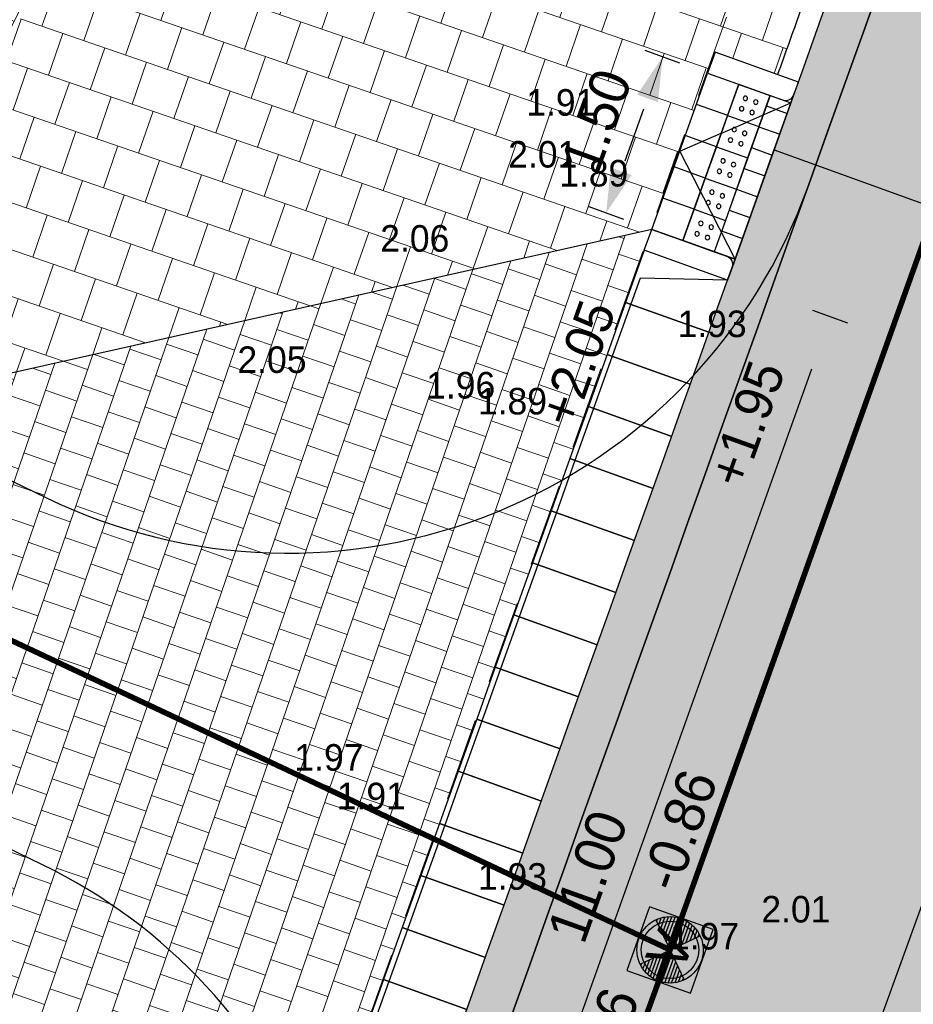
# Model space of a CAD drawing. Header units: metres. Extents: x 134157 to 138734, y 451157 to 455772.
# Tile 139 of 256: x 136402.22 to 136410.3, y 453374.65 to 453383.55. Entities that reach past the tile are written whole.
import ezdxf
from ezdxf import colors
from ezdxf.entities.mleader import LeaderData, LeaderLine
from ezdxf.enums import TextEntityAlignment as Align
from ezdxf.math import Vec2, Vec3

# ---------------------------------------------------------------- set-up
doc = ezdxf.new("R2010")
doc.units = ezdxf.units.M
doc.set_wipeout_variables(frame=1)
for name, pattern in [('DASHDOT__G2', [1.2, 0.6, -0.3, 0, -0.3]), ('HIDDEN__G5', [1.125, 0.75, -0.375]), ('TR18X20__G2', [2.6, 1, -0.4, 0, -0.4, 0, -0.4, 0, -0.4])]:
    doc.linetypes.add(name, pattern=pattern)
for name, color, linetype, plot in [('-DR-alg-hulplijnen', 210, 'Continuous', False), ('-DR-alg-hulplijnen aandachtspunten', 210, 'Continuous', False), ('-DR-alg-hulplijnen bochtstralen uitritconstructies', 210, 'Continuous', False)]:
    doc.layers.add(name, color=color, linetype=linetype, plot=plot)
doc.layers.add('-DR-alg-hulplijnen kantverharding asflast nieuwe fietsstraat', color=7, linetype='Continuous', true_color=0xff9429, plot=False)
for name, color, linetype in [('-DR-bs-rio-DWA Jutfaseweg', 253, 'Continuous'), ('-DR-bs-rio-inspectieput', 253, 'Continuous'), ('-DR-bs-rio-txt @ 0.2', 253, 'Continuous'), ('-DR-bs-txt-hoogtemaat', 253, 'Continuous'), ('-DR-nw-maatvoering', 3, 'Continuous'), ('-DR-nw-rio-putrand VWA', 2, 'Continuous'), ('-DR-nw-txt-hoogtemaat', 2, 'Continuous'), ('-DR-nw-vh-band 10x20 ob', 2, 'HIDDEN__G5'), ('-DR-nw-vh-band 18-20x25', 2, 'TR18X20__G2'), ('-DR-nw-vh-band 18-20x25 Inritperronbanden', 2, 'Continuous'), ('-DR-nw-vh-band 5-20x25', 2, 'DASHDOT__G2'), ('-DR-nw-vh-band inritband 800x180x500mm', 2, 'Continuous'), ('-DR-nw-vh-block invalide oprit dubbelklinkers', 252, 'Continuous'), ('-DR-nw-vh-block invalide oprit tegels 300x300x60', 252, 'Continuous'), ('-DR-nw-vh-block oprit Utrecht 80cm diep', 7, 'Continuous'), ('-DR-nw-vh-geleidelijntegels noppentegels 300x300x60', 250, 'Continuous'), ('-DR-nw-vh-kantverharding', 3, 'Continuous'), ('-DR-nw-vh-scheiding verhardingen trottoir', 1, 'Continuous')]:
    doc.layers.add(name, color=color, linetype=linetype)
doc.layers.add('-DR-nw-gr-arc-gras', color=7, linetype='Continuous', true_color=0xb5d5a4)
for name, color, linetype, lineweight in [('-DR-nw-rio-HWA 125', 170, 'HIDDEN__G5', 13), ('-DR-nw-vh-arc-dubbelklinkers inritten', 253, 'Continuous', 9), ('-DR-nw-vh-arc-tegels 300x300x45', 253, 'Continuous', 9), ('IO_IN_Inritblokken', 7, 'Continuous', 13)]:
    doc.layers.add(name, color=color, linetype=linetype, lineweight=lineweight)
doc.layers.add('-DR-nw-vh-arc-asfalt fietsstraat rood', color=7, linetype='Continuous', lineweight=9, true_color=0xdfbfc7)
doc.layers.add('-DR-nw-vh-arc-sbs kf bruinrood rabat halfsteens', color=7, linetype='Continuous', lineweight=9, true_color=0xb88485)
doc.layers.add('-DR-nw-vh-arc-halfverharding stabilizer', color=7, linetype='Continuous', lineweight=9, true_color=0xe2e1c1, transparency=0.1)
doc.layers.add('-DR-nw-vh-kantverharding halfverharding stabilizer', color=7, linetype='Continuous', true_color=0xe2e1c1, transparency=0.1)
doc.styles.add('CE', font='txt', dxfattribs={"height": 1.8})
doc.styles.add('Drong', font='txt', dxfattribs={"height": 1.8})
doc.dimstyles.new('Drong', dxfattribs={"dimtxt": 1.8, "dimasz": 2.5, "dimexe": 0, "dimexo": 0, "dimgap": 0.9, "dimtad": 1, "dimzin": 0, "dimdsep": 46, "dimtxsty": 'Drong', "dimblk": 'dimblk-wit', "dimcen": 0, "dimse1": 1, "dimse2": 1, "dimclrd": 256, "dimclre": 1, "dimclrt": 7, "dimadec": 0, "dimazin": 0, "dimtfac": 1, "dimtmove": 0, "dimatfit": 3, "dimfxl": 1, "dimtolj": 1, "dimtzin": 0, "dimarcsym": 0})
pattern_1 = [(71, (0, 0), (-0.05887645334, 0.44332106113), [0.4, -0.4]), (161, (0, 0), (-0.13022726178, -0.37820743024), [])]
pattern_2 = [(115.335625, (136419.71802, 453326.2367), (-0.223681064, -0.105903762), [0.06, -0.187485]), (205.335625, (136419.71802, 453326.2367), (0.105903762, -0.223681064), [0.06, -0.187485])]

# ---------------------------------------------------------------- blocks, each defined once
blk = doc.blocks.new('*U16')
for points in [[(3.7029, 10.358), (2.9496, 10.6273), (2.7813, 10.1565), (3.5346, 9.8872)], [(3.7029, 10.358), (2.9125, 10.3751), (2.8284, 10.1397)], [(3.5346, 9.8872), (2.7813, 10.1565), (2.613, 9.6857), (3.3663, 9.4164)], [(2.8284, 10.1397), (2.6601, 9.6688)], [(3.3663, 9.4164), (2.613, 9.6857), (2.4447, 9.2149), (3.198, 8.9456)], [(2.6601, 9.6688), (2.4917, 9.198)], [(3.198, 8.9456), (2.4447, 9.2149), (2.2763, 8.744), (3.0297, 8.4747)], [(2.4917, 9.198), (2.3234, 8.7272)], [(3.0297, 8.4747), (2.2763, 8.744), (2.108, 8.2732), (2.8613, 8.0039)], [(2.3234, 8.7272), (2.1551, 8.2564)], [(2.8613, 8.0039), (2.108, 8.2732), (1.9397, 7.8024), (2.693, 7.5331)], [(2.1551, 8.2564), (1.9868, 7.7856)], [(2.693, 7.5331), (1.9397, 7.8024), (1.7714, 7.3316), (2.5247, 7.0623)], [(1.9868, 7.7856), (1.8185, 7.3148)], [(2.5247, 7.0623), (1.7714, 7.3316), (1.6031, 6.8608), (2.3564, 6.5915)], [(1.8185, 7.3148), (1.6502, 6.8439)], [(2.3564, 6.5915), (1.6031, 6.8608), (1.4348, 6.3899), (2.1881, 6.1206)], [(1.6502, 6.8439), (1.4819, 6.3731)], [(2.1881, 6.1206), (1.4348, 6.3899), (1.2665, 5.9191), (2.0198, 5.6498)], [(1.4819, 6.3731), (1.3135, 5.9023)], [(2.0198, 5.6498), (1.2665, 5.9191), (1.0981, 5.4483), (1.8515, 5.179)], [(1.3135, 5.9023), (1.1452, 5.4315)], [(1.8515, 5.179), (1.0981, 5.4483), (0.9298, 4.9775), (1.6831, 4.7082)], [(1.1452, 5.4315), (0.9769, 4.9607)], [(1.6831, 4.7082), (0.9298, 4.9775), (0.7615, 4.5067), (1.5148, 4.2374)], [(0.9769, 4.9607), (0.8086, 4.4898)], [(1.5148, 4.2374), (0.7615, 4.5067), (0.5932, 4.0359), (1.3465, 3.7665)], [(0.8086, 4.4898), (0.6403, 4.019)], [(1.3465, 3.7665), (0.5932, 4.0359), (0.4249, 3.565), (1.1782, 3.2957)], [(0.6403, 4.019), (0.472, 3.5482)]]:
    blk.add_lwpolyline(points)
blk = doc.blocks.new('*X91')
at = {"color": 0, "ltscale": 0.5}
for p, q in [((126991, 427696), (127068, 427705)), ((125523, 427437), (125770, 427464)), ((125588, 427540), (125664, 427548)), ((126739, 427381), (127278, 427441)), ((126823, 427486), (127222, 427531)), ((126907, 427591), (127153, 427619)), ((125405, 427040), (126190, 427128)), ((125418, 427137), (126085, 427212)), ((125441, 427236), (125980, 427296)), ((125476, 427335), (125875, 427380)), ((126487, 427065), (127380, 427165)), ((126571, 427170), (127356, 427258)), ((126655, 427276), (127322, 427350)), ((125402, 426944), (126296, 427044)), ((125408, 426849), (126401, 426960)), ((125423, 426755), (126319, 426855)), ((126403, 426960), (127396, 427071)), ((126506, 426876), (127402, 426976)), ((126611, 426791), (127399, 426879)), ((125447, 426661), (126234, 426749)), ((125481, 426569), (126150, 426644)), ((125525, 426478), (126066, 426539)), ((126717, 426707), (127386, 426782)), ((126822, 426623), (127363, 426684)), ((126927, 426539), (127329, 426584)), ((125580, 426389), (125982, 426434)), ((125649, 426301), (125898, 426328)), ((125734, 426214), (125814, 426223)), ((127032, 426455), (127281, 426483)), ((127138, 426371), (127217, 426380))]:
    blk.add_line(p, q, dxfattribs=at)
blk = doc.blocks.new('Inspectieput')
at = {"color": 0, "ltscale": 0.5}
for p, q in [((-0.354, 0.353), (0.353, -0.354)), ((0.353, 0.353), (-0.354, -0.354))]:
    blk.add_line(p, q, dxfattribs=at)
blk.add_circle((0, 0), 0.5, dxfattribs=at)
at = {"color": 0, "ltscale": 0.5, "xscale": 0.0005, "yscale": 0.0005, "zscale": 0.0005, "rotation": 353.5734378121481}
blk.add_blockref('*X91', (-86.699, -205.064), dxfattribs=at)
blk = doc.blocks.new('*U119')
at = {"style": 'Drong'}
blk.add_attdef('BOBL', text='', height=1.8, rotation=359.9658, dxfattribs=at).set_placement((-108.455, 0.065), align=Align.BOTTOM_LEFT)
blk.add_attdef('MATERIAAL', text='', height=1.8, rotation=359.9658, dxfattribs=at).set_placement((0, 0), align=Align.BOTTOM_CENTER)
blk.add_attdef('BOBR', text='', height=1.8, rotation=359.9658, dxfattribs=at).set_placement((196.858, -0.118), align=Align.BOTTOM_RIGHT)
blk = doc.blocks.new('*U120')
at = {"style": 'Drong'}
blk.add_attdef('BOBL', text='', height=1.8, rotation=359.6866, dxfattribs=at).set_placement((-157.475, 0.861), align=Align.BOTTOM_LEFT)
blk.add_attdef('MATERIAAL', text='', height=1.8, rotation=359.6866, dxfattribs=at).set_placement((0, 0), align=Align.BOTTOM_CENTER)
blk.add_attdef('BOBR', text='', height=1.8, rotation=359.6866, dxfattribs=at).set_placement((162.167, -0.887), align=Align.BOTTOM_RIGHT)
blk = doc.blocks.new('*U1791')
blk.add_wipeout([(0, 0), (0.1387, -0.266), (-0.1272, -0.4047), (-0.266, -0.1387)])
for points in [[(-0.266, -0.1387), (0, 0)], [(0, 0), (0.1387, -0.266)], [(-0.266, -0.1387), (-0.1272, -0.4047)], [(-0.1272, -0.4047), (0.1387, -0.266)]]:
    blk.add_lwpolyline(points)
at = {"color": 253}
for centre in [(-0.1311, -0.1812), (-0.0424, -0.1349), (-0.0848, -0.2698), (0.0038, -0.2236)]:
    blk.add_circle(centre, 0.02, dxfattribs=at)
blk.add_wipeout([(-0.266, -0.1387), (-0.1272, -0.4047), (-0.3932, -0.5435), (-0.532, -0.2775)])
for points in [[(-0.532, -0.2775), (-0.266, -0.1387)], [(-0.266, -0.1387), (-0.1272, -0.4047)], [(-0.532, -0.2775), (-0.3932, -0.5435)], [(-0.3932, -0.5435), (-0.1272, -0.4047)]]:
    blk.add_lwpolyline(points)
for centre in [(-0.3084, -0.2737), (-0.3971, -0.3199), (-0.2622, -0.3623), (-0.3508, -0.4086)]:
    blk.add_circle(centre, 0.02, dxfattribs=at)
blk.add_wipeout([(-0.532, -0.2775), (-0.3932, -0.5435), (-0.6592, -0.6822), (-0.798, -0.4162)])
for points in [[(-0.798, -0.4162), (-0.532, -0.2775)], [(-0.532, -0.2775), (-0.3932, -0.5435)], [(-0.798, -0.4162), (-0.6592, -0.6822)], [(-0.6592, -0.6822), (-0.3932, -0.5435)]]:
    blk.add_lwpolyline(points)
for centre in [(-0.6631, -0.4586), (-0.5744, -0.4124), (-0.6168, -0.5473), (-0.5281, -0.5011)]:
    blk.add_circle(centre, 0.02, dxfattribs=at)
blk.add_wipeout([(-0.798, -0.4162), (-0.6592, -0.6822), (-0.9252, -0.821), (-1.064, -0.555)])
for points in [[(-1.064, -0.555), (-0.798, -0.4162)], [(-0.798, -0.4162), (-0.6592, -0.6822)], [(-1.064, -0.555), (-0.9252, -0.821)], [(-0.9252, -0.821), (-0.6592, -0.6822)]]:
    blk.add_lwpolyline(points)
for centre in [(-0.8404, -0.5511), (-0.929, -0.5974), (-0.7941, -0.6398), (-0.8828, -0.6861)]:
    blk.add_circle(centre, 0.02, dxfattribs=at)
blk.add_wipeout([(-1.064, -0.555), (-0.9252, -0.821), (-1.1912, -0.9597), (-1.3299, -0.6937)])
for points in [[(-1.3299, -0.6937), (-1.064, -0.555)], [(-1.064, -0.555), (-0.9252, -0.821)], [(-1.3299, -0.6937), (-1.1912, -0.9597)], [(-1.1912, -0.9597), (-0.9252, -0.821)]]:
    blk.add_lwpolyline(points)
for centre in [(-1.1064, -0.6899), (-1.195, -0.7361), (-1.0601, -0.7786), (-1.1488, -0.8248)]:
    blk.add_circle(centre, 0.02, dxfattribs=at)
blk = doc.blocks.new('*U1793')
at = {"layer": '-DR-nw-vh-block invalide oprit dubbelklinkers', "flags": 128}
for points in [[(-0.4033, 0.3568), (0.1023, 1.769)], [(0.3848, 1.6679), (-0.1209, 0.2557)], [(0.0405, 0.113), (0.6, 1.6758)], [(0.3848, 1.6679), (0.5731, 1.6005)], [(0.3511, 1.5738), (0.5394, 1.5064)], [(0.2836, 1.3855), (0.4719, 1.3181)], [(0.2162, 1.1972), (0.4045, 1.1298)], [(0.1488, 1.0089), (0.3371, 0.9415)], [(0.0814, 0.8206), (0.2697, 0.7532)], [(0.014, 0.6323), (0.2023, 0.5649)], [(-0.0535, 0.444), (0.1348, 0.3766)], [(-0.1209, 0.2557), (0.0674, 0.1883)]]:
    blk.add_lwpolyline(points, dxfattribs=at)
at = {"layer": '-DR-nw-vh-block invalide oprit tegels 300x300x60', "flags": 128}
for points in [[(0.0012, 1.4866), (-0.2812, 1.5877)], [(-0.0999, 1.2042), (-0.3824, 1.3053)], [(-0.2011, 0.9217), (-0.4835, 1.0229)], [(-0.3022, 0.6393), (-0.5846, 0.7404)]]:
    blk.add_lwpolyline(points, dxfattribs=at)
at = {"layer": '-DR-nw-vh-geleidelijntegels noppentegels 300x300x60', "xscale": -1, "rotation": 97.92191386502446}
blk.add_blockref('*U1791', (-0.4033, 0.3568), dxfattribs=at)
at = {"layer": '-DR-alg-hulplijnen'}
blk.add_lwpolyline([(-0.6858, 0.458), (-0.1801, 1.8702), (0.5731, 1.6005), (0.0674, 0.1883)], close=True, dxfattribs=at)
for points in [[(0.5731, 1.6005), (0.6405, 1.7888)], [(0.0674, 0.1883), (0, 0)]]:
    blk.add_lwpolyline(points, dxfattribs=at)
at = {"layer": '-DR-nw-vh-band 18-20x25 Inritperronbanden'}
for points in [[(0.6, 1.6758), (0.6405, 1.7888), (-0.1127, 2.0585), (-0.1801, 1.8702), (0.4978, 1.6275, 0.414214)], [(0.0405, 0.113), (0, 0), (-0.7532, 0.2697), (-0.6858, 0.458), (-0.0079, 0.2153, -0.414214)]]:
    blk.add_lwpolyline(points, format="xyb", close=True, dxfattribs=at)
at = {"layer": '-DR-nw-vh-scheiding verhardingen trottoir', "flags": 128}
for points in [[(-0.6858, 0.458), (-0.1801, 1.8702)], [(0.0674, 0.1883), (-0.4329, 1.1641), (0.5731, 1.6005)]]:
    blk.add_lwpolyline(points, dxfattribs=at)
blk = doc.blocks.new('dimblk-wit')
at = {"color": 7}
blk.add_line((0, -0.3333), (0, 0.3333), dxfattribs=at)
blk.add_solid([(0, 0), (-0.8, 0.2), (-0.8, -0.2)], dxfattribs=at)
blk = doc.blocks.new('*D773')
at = {"layer": '-DR-nw-maatvoering', "lineweight": -2, "transparency": 16777216}
blk.add_line((136407.697, 453382.2763), (136407.8672, 453382.7464), dxfattribs=at)
at = {"layer": 'Defpoints', "color": 0, "transparency": 16777216}
for p in [(136408.0374, 453383.2166), (136408.4442, 453383.0693), (136407.9335, 453381.6589)]:
    blk.add_point(p, dxfattribs=at)
at = {"layer": '-DR-nw-maatvoering', "lineweight": -2, "transparency": 16777216, "xscale": 0.5, "yscale": 0.5, "zscale": 0.5}
for p, rotation in [((136408.0374, 453383.2166), 70.09465014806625), ((136407.5267, 453381.8062), 250.0946501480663)]:
    blk.add_blockref('dimblk-wit', p, dxfattribs=dict(at, rotation=rotation))
at = {"layer": '-DR-nw-maatvoering', "color": 7, "transparency": 16777216, "insert": (136407.4401, 453382.6352), "char_height": 0.36, "attachment_point": 5, "rotation": 70.09465, "style": 'Drong'}
blk.add_mtext('\\A1;1.50', dxfattribs=at)
blk = doc.blocks.new('*D789')
at = {"layer": '-DR-nw-maatvoering', "lineweight": -2, "transparency": 16777216}
blk.add_line((136406.019, 453370.9797), (136409.3853, 453380.3961), dxfattribs=at)
at = {"layer": 'Defpoints', "color": 0, "transparency": 16777216}
for p in [(136408.6243, 453381.1991), (136409.5536, 453380.8669), (136404.9213, 453370.8411)]:
    blk.add_point(p, dxfattribs=at)
at = {"layer": '-DR-nw-maatvoering', "lineweight": -2, "transparency": 16777216, "xscale": 0.5, "yscale": 0.5, "zscale": 0.5}
for p, rotation in [((136409.5536, 453380.8669), 70.32838673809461), ((136405.8507, 453370.5089), 250.3283867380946)]:
    blk.add_blockref('dimblk-wit', p, dxfattribs=dict(at, rotation=rotation))
at = {"layer": '-DR-nw-maatvoering', "color": 7, "transparency": 16777216, "insert": (136407.3597, 453375.8103), "char_height": 0.36, "attachment_point": 5, "rotation": 70.32839, "style": 'Drong'}
blk.add_mtext('\\A1;11.00', dxfattribs=at)
blk = doc.blocks.new('*U2049')
at = {"color": 0}
blk.add_lwpolyline([(-0.2762, -0.3315), (0.3313, -0.2762), (0.276, 0.3313), (-0.3315, 0.2759)], close=True, dxfattribs=at)
at = {"color": 0, "ltscale": 0.5}
blk.add_circle((-0.0002, -0.0002), 0.2599, dxfattribs=at)
at = {"style": 'Drong'}
blk.add_text('V', height=0.36, dxfattribs=at).set_placement((0, 0), align=Align.MIDDLE_CENTER)

msp = doc.modelspace()

# ---------------------------------------------------------------- hatches: boundary and pattern name
at = {"layer": '-DR-nw-gr-arc-gras', "transparency": 33554687}
h = msp.add_hatch(dxfattribs=at)
h.set_pattern_fill('AGR-BOLLEN', color=256, scale=0.1, pattern_type=2)
h.set_pattern_definition(pattern_2)
edge = h.paths.add_edge_path()
edge.add_arc((-7000776.8095, 3043164.5676), 7592527.9974, 340.05675056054, 340.05722562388)
edge.add_line((136455.7816, 453494.2543), (136455.1236, 453494.4934))
edge.add_arc((380495.2224, 364992.5484), 259592.3036, 160.066656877, 160.080445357)
edge.add_line((136433.8323, 453435.7615), (136433.8135, 453435.7683))
edge.add_line((136433.8135, 453435.7683), (136432.1795, 453431.2551))
edge.add_line((136432.1795, 453431.2551), (136432.1983, 453431.2483))
edge.add_line((136432.1983, 453431.2483), (136431.6776, 453429.8696))
edge.add_line((136431.6776, 453429.8696), (136432.3364, 453429.6312))
edge.add_line((136432.3364, 453429.6312), (136434.3093, 453435.0766))
h = msp.add_hatch(dxfattribs=at)
h.set_pattern_fill('AGR-BOLLEN', color=256, scale=0.1, pattern_type=2)
h.set_pattern_definition(pattern_2)
edge = h.paths.add_edge_path()
edge.add_line((136383.2134, 453288.902), (136370.3108, 453255.8016))
edge.add_line((136370.3108, 453255.8016), (136371.2565, 453255.4864))
edge.add_line((136371.2565, 453255.4864), (136384.151, 453288.5538))
edge.add_line((136384.151, 453288.5538), (136396.0961, 453322.3793))
edge.add_arc((144469.9212, 450472.563), 8562.0152, 160.31249213, 160.55850732, ccw=False)
edge.add_arc((136275.927, 453000.1713), 380.6468, 69.386564, 69.632579, ccw=False)
edge.add_arc((138171.7298, 452736.5349), 1867.6731, 160.3687913, 160.6148065, ccw=False)
edge.add_arc((136543.2276, 453720.0757), 379.2681, 249.610148, 249.856163, ccw=False)
edge.add_arc((139775.6478, 452174.2359), 3568.9155, 160.2709001, 160.5169153, ccw=False)
edge.add_line((136416.2304, 453379.0067), (136415.2889, 453379.3438))
edge.add_arc((149594.4041, 448661.5345), 13998.1, 160.30384265, 160.54985784)
edge.add_line((136395.1532, 453322.7123), (136383.2134, 453288.902))
h = msp.add_hatch(dxfattribs=at)
h.set_pattern_fill('AGR-BOLLEN', color=256, scale=0.1, pattern_type=2)
h.set_pattern_definition(pattern_2)
edge = h.paths.add_edge_path()
edge.add_line((136414.3136, 453379.5863), (136414.3135, 453379.5863))
edge.add_line((136414.3135, 453379.5863), (136413.6546, 453379.8226))
edge.add_arc((132439.767, 454785.6654), 4215.2315, 340.2995085, 340.5177412, ccw=False)
edge.add_line((136408.2711, 453364.6968), (136408.9108, 453364.4663))
edge.add_line((136408.9108, 453364.4663), (136414.3136, 453379.5863))
at = {"layer": '-DR-nw-vh-arc-asfalt fietsstraat rood', "transparency": 33554687}
h = msp.add_hatch(color=256, dxfattribs=at)
h.dxf.hatch_style = 1
h.paths.add_polyline_path([(136403.7367, 453366.3314), (136407.6878, 453364.907, -0.000637), (136419.7061, 453398.4672), (136415.7538, 453399.8883, 0.000636)])
at = {"layer": '-DR-nw-vh-arc-dubbelklinkers inritten'}
h = msp.add_hatch(dxfattribs=at)
h.set_pattern_fill('AVH-TEGEL_200X200_HALFST', color=256, scale=1.5, angle=161, pattern_type=2)
h.set_pattern_definition([(161, (0, 0), (-0.33249079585, -0.044157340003), [0.3, -0.3]), (251, (0, 0), (0.28365557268, -0.09767044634), [])])
h.paths.add_polyline_path([(136407.9385, 453381.6571), (136400.7719, 453380.0515), (136398.1737, 453381.3099), (136396.866, 453378.6099), (136399.5015, 453377.3335), (136404.168, 453371.1104)])
at = {"layer": '-DR-nw-vh-arc-halfverharding stabilizer'}
h = msp.add_hatch(dxfattribs=at)
h.set_pattern_fill('GRAVEL', color=256, scale=0.03)
h.set_pattern_definition([(228.0127875, (0.54864, 0.762), (-6.096000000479, -6.8579999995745), [0.102516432, -10.1491450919]), (184.969741, (0.48006, 0.6858), (9.1439999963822, 0.7620000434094), [0.175921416, -17.416214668]), (132.5104471, (0.3048, 0.67056), (7.6200000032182, -8.381999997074), [0.124044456, -12.2804168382]), (267.273689, (0.00762, 0.48006), (0.762000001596, 15.23999999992), [0.160201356, -15.8599312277]), (292.83365418, (0, 0.32004), (-3.810000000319, 9.1439999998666), [0.15709011, -15.5519423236]), (357.273689, (0.06096, 0.17526), (-15.23999999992, 0.762000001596), [0.160201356, -15.8599312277]), (37.69424047, (0.22098, 0.16764), (-9.9059999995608, -7.6200000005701), [0.211858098, -20.9739345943]), (72.25532837, (0.38862, 0.29718), (5.3340000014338, 16.7639999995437), [0.200015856, -19.8015769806]), (121.42956562, (0.44958, 0.48768), (-6.096000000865, 9.9059999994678), [0.1607439, -15.9136637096]), (175.2363583, (0.36576, 0.62484), (8.38199999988, -0.762000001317), [0.183513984, -8.992181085]), (222.3974378, (0.18288, 0.64008), (-9.1439999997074, -8.3820000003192), [0.237323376, -23.4950317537]), (138.81407483, (0.762, 0.47244), (-5.33399999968, 4.572000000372), [0.081001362, -8.0191697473]), (171.4692344, (0.70104, 0.52578), (9.906000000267, -1.5239999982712), [0.154104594, -15.2563916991]), (225, (0.54864, 0.54864), (-1e-16, -0.762), [0.107762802, -0.9698679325]), (203.19859051, (0.4953, 0.64008), (3.810000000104, 1.523999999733), [0.058032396, -5.7451867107]), (291.80140949, (0.44196, 0.61722), (-0.76200000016, 2.285999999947), [0.082069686, -4.021425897]), (30.96375653, (0.47244, 0.54102), (2.286000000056, 1.523999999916), [0.133295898, -4.3098894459]), (161.56505118, (0.58674, 0.6096), (1.52400000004, -0.76199999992), [0.096386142, -2.313269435]), (16.389540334, (0, 0.61722), (7.62, 2.286), [0.1350264, -13.3676480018]), (70.34617594, (0.12954, 0.65532), (-3.048000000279, -8.381999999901), [0.113279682, -11.2146647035]), (293.19859051, (0.58674, 0.762), (-1.523999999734, 3.810000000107), [0.11606403, -5.6871550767]), (343.61045967, (0.63246, 0.65532), (-7.6200000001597, 2.285999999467), [0.1350264, -13.3676480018]), (339.44395478, (0, 0.14478), (-3.81, 1.524), [0.13021056, -6.3803202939]), (294.7751406, (0.12192, 0.09906), (-3.810000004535, 8.381999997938), [0.109101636, -10.8010780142]), (66.80140949, (0.59436, 0), (1.52399999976, 3.810000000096), [0.11606403, -5.6871550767]), (17.35402464, (0.64008, 0.10668), (-9.905999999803, -3.0480000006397), [0.127734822, -12.645712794]), (69.44395478, (0.22098, 0), (-1.524000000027, -3.80999999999), [0.06510528, -6.4454255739]), (101.309932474, (0.54864, 0), (-0.762, 3.048), [0.03885438, -3.8465984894]), (165.96375653, (0.54102, 0.0381), (2.286, -0.762), [0.15709011, -2.9847163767]), (186.00900596, (0.38862, 0.0762), (7.6199999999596, 0.7620000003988), [0.1455801, -14.412409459]), (303.69006753, (0.47244, 0.47244), (-0.76200000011, 1.52399999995), [0.109897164, -2.6375329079]), (353.15722659, (0.5334, 0.381), (12.9540000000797, -1.5239999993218), [0.191867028, -18.9948027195]), (60.9453959, (0.7239, 0.35814), (-3.048000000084, -5.333999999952), [0.078452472, -7.7668176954]), (90, (0.762, 0.4267), (-0.762, 0.762), [0.04572, -0.71628]), (120.25643716, (0.37338, 0.09906), (3.047999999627, -5.334000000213), [0.105860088, -10.480182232]), (48.0127875, (0.32004, 0.1905), (6.0960000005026, 6.857999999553), [0.205032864, -10.0466286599]), (0, (0.4572, 0.3429), (0.762, 0.762), [0.19812, -0.56388]), (325.3048465, (0.65532, 0.3429), (7.6200000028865, -5.3339999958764), [0.120482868, -11.9277950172]), (254.0546041, (0.75438, 0.27432), (-0.761999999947, -3.048000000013), [0.110948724, -5.4364950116]), (207.64597536, (0.7239, 0.16764), (-14.478000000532, -7.6199999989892), [0.18064353, -17.8837393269]), (175.42607874, (0.56388, 0.08382), (-9.9059999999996, 0.7619999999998), [0.191108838, -18.9197539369])])
edge = h.paths.add_edge_path()
edge.add_line((136415.7943, 453380.7555), (136414.9477, 453381.0586))
edge.add_line((136414.9477, 453381.0586), (136414.1942, 453381.3289))
edge.add_line((136414.1942, 453381.3289), (136413.6883, 453379.9167))
edge.add_line((136413.6883, 453379.9167), (136414.4414, 453379.6467))
edge.add_arc((149594.4041, 448661.5345), 13999, 160.30384448, 160.36992033)
edge.add_line((136409.009, 453364.4439), (136409.8567, 453364.1415))
edge.add_arc((149594.4041, 448661.5345), 13998.1, 160.30384265, 160.36992033, ccw=False)
edge.add_line((136415.2889, 453379.3438), (136415.7943, 453380.7555))
at = {"layer": '-DR-nw-vh-arc-sbs kf bruinrood rabat halfsteens', "transparency": 33554687}
h = msp.add_hatch(color=256, dxfattribs=at)
h.dxf.hatch_style = 1
h.paths.add_polyline_path([(136403.7367, 453366.3314, -0.000636), (136415.7538, 453399.8883), (136415.3875, 453400.02), (136409.4669, 453383.5524), (136409.3658, 453383.2701), (136408.7253, 453381.4813), (136408.6243, 453381.1991), (136408.4559, 453380.7283), (136408.2876, 453380.2575), (136408.1193, 453379.7867), (136407.951, 453379.3158), (136407.7827, 453378.845), (136407.6144, 453378.3742), (136407.4461, 453377.9034), (136407.2777, 453377.4326), (136407.1094, 453376.9618), (136406.9411, 453376.4909), (136406.7728, 453376.0201), (136406.6045, 453375.5493), (136406.4362, 453375.0785), (136406.2679, 453374.6077), (136406.0995, 453374.1368), (136405.9312, 453373.666), (136405.7629, 453373.1952), (136405.5946, 453372.7244), (136405.4263, 453372.2536), (136405.258, 453371.7827), (136405.0897, 453371.3119), (136404.9213, 453370.8411), (136404.0865, 453368.502), (136403.3621, 453366.4665)])
h = msp.add_hatch(color=256, dxfattribs=at)
h.dxf.hatch_style = 1
h.paths.add_polyline_path([(136414.0731, 453381.5847, -0.000318), (136420.0825, 453398.3319), (136419.7061, 453398.4672, 0.000637), (136407.6878, 453364.907), (136408.0641, 453364.7714, -0.000285), (136413.4327, 453379.7959), (136413.4326, 453379.7959)])
at = {"layer": '-DR-nw-vh-arc-tegels 300x300x45'}
h = msp.add_hatch(dxfattribs=at)
h.set_pattern_fill('AVH-TEGEL_200X200_HALFST', color=256, scale=2, angle=71, pattern_type=2)
h.set_pattern_definition(pattern_1)
h.paths.add_polyline_path([(136407.308, 453384.6443), (136409.0973, 453384.0034), (136408.9961, 453383.721), (136409.2785, 453383.6198), (136409.0772, 453383.0641), (136408.5116, 453383.2576), (136407.9385, 453381.6571), (136400.7719, 453380.0515), (136401.6508, 453381.932), (136403.1422, 453386.1108), (136403.7154, 453385.9256), (136406.6054, 453394.0296), (136408.4236, 453393.3834), (136409.9358, 453392.8398), (136410.2179, 453392.739), (136407.4771, 453385.1148)])
h = msp.add_hatch(dxfattribs=at)
h.set_pattern_fill('AVH-TEGEL_200X200_HALFST', color=256, scale=2, angle=154, pattern_type=2)
h.set_pattern_definition([(154, (0, 0), (-0.44719184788, -0.00441035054), [0.4, -0.4]), (244, (0, 0), (0.35951761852, -0.1753484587), [])])
h.paths.add_polyline_path([(136396.3861, 453387.083), (136395.4757, 453385.1508), (136395.6221, 453385.0804), (136395.5202, 453384.8683), (136398.5318, 453383.4259), (136401.6508, 453381.932), (136402.4691, 453384.2169)])
h = msp.add_hatch(dxfattribs=at)
h.set_pattern_fill('AVH-TEGEL_200X200_HALFST', color=256, scale=2, angle=71, pattern_type=2)
h.set_pattern_definition(pattern_1)
edge = h.paths.add_edge_path()
edge.add_line((136401.725, 453369.0256), (136403.5148, 453368.3875))
edge.add_line((136403.5148, 453368.3875), (136403.6156, 453368.6701))
edge.add_line((136403.6156, 453368.6701), (136403.8981, 453368.5693))
edge.add_arc((149594.4041, 448661.5345), 14005.2, 160.35088742, 160.36104845, ccw=False)
edge.add_line((136404.733, 453370.9084), (136404.168, 453371.1104))
edge.add_line((136404.168, 453371.1104), (136403.3907, 453372.1471))
edge.add_line((136403.3907, 453372.1471), (136403.0587, 453371.9511))
edge.add_line((136403.0587, 453371.9511), (136402.9178, 453371.5548))
edge.add_line((136402.9178, 453371.5548), (136402.4391, 453370.208))
edge.add_line((136402.4391, 453370.208), (136400.6959, 453370.8276))
edge.add_line((136400.6959, 453370.8276), (136401.3155, 453372.5707))
edge.add_line((136401.3155, 453372.5707), (136403.0587, 453371.9511))
edge.add_line((136403.0587, 453371.9511), (136403.368, 453372.1774))
edge.add_line((136403.368, 453372.1774), (136399.8194, 453376.9021))
edge.add_line((136399.8194, 453376.9021), (136398.377, 453372.898))
edge.add_line((136398.377, 453372.898), (136392.789, 453357.451))
edge.add_line((136392.789, 453357.451), (136391.8831, 453355.0669))
edge.add_line((136391.8831, 453355.0669), (136391.5102, 453355.1742))
edge.add_line((136391.5102, 453355.1742), (136389.1211, 453349.0589))
edge.add_line((136389.1211, 453349.0589), (136388.1499, 453346.4661))
edge.add_line((136388.1499, 453346.4661), (136392.323, 453344.983))
edge.add_line((136392.323, 453344.983), (136393.8837, 453346.9755))
edge.add_arc((149595.537, 448664.7103), 14007.4001, 160.3760696, 160.47179646, ccw=False)
edge = h.paths.add_edge_path(flags=16)
edge.add_line((136395.806, 453358.075), (136397.316, 453357.5375))
edge.add_arc((149925.8246, 448547.4917), 14358.1713, 160.42721439, 160.47151561)
edge.add_line((136393.6009, 453347.0758), (136392.088, 453347.6134))
edge.add_arc((149259.7092, 448780.403), 13654.1233, 160.41169257, 160.45828209, ccw=False)
edge = h.paths.add_edge_path(flags=0)
edge.add_line((136395.7324, 453357.5699), (136397.0542, 453357.0994))
edge.add_arc((149595.5368, 448664.7104), 14007.7999, 160.42843397, 160.4713872)
edge.add_line((136393.5401, 453347.2036), (136392.2157, 453347.6741))
edge.add_arc((149594.4042, 448661.5345), 14009.2001, 160.41464194, 160.45759386, ccw=False)
edge = h.paths.add_edge_path(flags=16)
edge.add_arc((142185.3068, 451300.1039), 6144.3924, 160.37890944, 160.420236, ccw=False)
edge.add_line((136397.6952, 453363.3806), (136399.2037, 453362.8434))
edge.add_arc((199932.0092, 430753.6083), 67435.8575, 160.411029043, 160.414794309)
edge.add_line((136397.7181, 453358.6682), (136396.2085, 453359.2055))
edge = h.paths.add_edge_path(flags=0)
edge.add_arc((134405.0717, 454070.0877), 2114.332, 340.3657892, 340.4675779)
edge.add_line((136397.729, 453363.1815), (136399.0491, 453362.7113))
edge.add_arc((134873.1694, 453902.996), 1618.7082, 340.36898, 340.5019243, ccw=False)
edge.add_line((136397.7913, 453359.1723), (136396.47, 453359.6425))

# ---------------------------------------------------------------- linework, layer by layer
at = {"layer": '-DR-alg-hulplijnen'}
msp.add_lwpolyline([(136408.6917, 453381.3874), (136408.6243, 453381.1991)], dxfattribs=at)
at = {"layer": '-DR-alg-hulplijnen bochtstralen uitritconstructies', "flags": 128}
for points in [[(136401.1093, 453379.8881), (136402.4656, 453379.2312, 0.445866), (136409.3518, 453382.0442), (136412.9753, 453392.1535)], [(136402.0403, 453361.5725), (136404.953, 453369.7389, 0.382805), (136402.423, 453375.9186), (136400.6866, 453376.7595)]]:
    msp.add_lwpolyline(points, format="xyb", dxfattribs=at)
msp.add_lwpolyline([(136409.0456, 453382.3757), (136413.7518, 453380.6752)], dxfattribs=at)
at = {"layer": '-DR-alg-hulplijnen kantverharding asflast nieuwe fietsstraat'}
msp.add_lwpolyline([(136620.467, 453951.9335), (136618.8898, 453946.4661, -0.016644), (136617.8616, 453943.3012), (136595.3672, 453881.1792, -0.016644), (136594.1307, 453878.0896), (136591.8417, 453872.88, 0.011636), (136590.9555, 453870.7284), (136590.6052, 453869.7904), (136590.2291, 453869.9266), (136581.6874, 453846.3374, 0.004102), (136573.5235, 453823.2001, -0.004267), (136564.9699, 453798.9843), (136433.5968, 453436.9246, 0.002152), (136392.9845, 453323.4782), (136381.057, 453289.7028), (136367.7043, 453255.4478), (136367.6832, 453255.3879)], format="xyb", dxfattribs=at)
at = {"layer": '-DR-bs-rio-DWA Jutfaseweg', "const_width": 0.05, "flags": 128}
for points in [[(136408.1043, 453375.1461), (136429.0233, 453433.5741)], [(136408.1043, 453375.1461), (136381.469, 453387.6515)], [(136385.6001, 453313.2417), (136408.1043, 453375.1461)]]:
    msp.add_lwpolyline(points, dxfattribs=at)
at = {"layer": '-DR-nw-vh-band 10x20 ob', "ltscale": 0.9}
msp.add_lwpolyline([(136393.0301, 453319.7035), (136394.2103, 453323.0453, -0.001069), (136414.2631, 453379.4454)], format="xyb", dxfattribs=at)
at = {"layer": '-DR-nw-vh-band 18-20x25'}
msp.add_lwpolyline([(136409.0764, 453383.0554, -0.000011), (136409.2785, 453383.6198, -0.000005)], format="xyb", dxfattribs=at)
at = {"layer": '-DR-nw-vh-band 5-20x25'}
msp.add_lwpolyline([(136392.703, 453320.8794), (136393.5502, 453323.2784, -0.001051), (136413.2671, 453378.74)], format="xyb", dxfattribs=at)
at = {"layer": '-DR-nw-vh-block invalide oprit dubbelklinkers', "flags": 128}
msp.add_lwpolyline([(136408.6647, 453381.3121), (136409.2243, 453382.8749)], dxfattribs=at)
at = {"layer": '-DR-nw-vh-kantverharding'}
for points in [[(136363.7281, 453256.8013), (136363.7665, 453256.9101), (136377.1193, 453291.1651), (136389.0242, 453324.8767, -0.002152), (136429.6487, 453438.3572), (136561.0218, 453800.4169, 0.004267), (136569.5514, 453824.5651, -0.004102), (136577.7383, 453847.7674), (136586.3288, 453871.4915), (136585.9525, 453871.6277)], [(136367.6832, 453255.3879), (136367.7043, 453255.4478), (136381.057, 453289.7028), (136392.9845, 453323.4782, -0.002152), (136433.5968, 453436.9246), (136564.9699, 453798.9843, 0.004267), (136573.5235, 453823.2001, -0.004102), (136581.6874, 453846.3374), (136590.2291, 453869.9266), (136590.6052, 453869.7904)], [(136392.1877, 453320.0207), (136393.3616, 453323.345, -0.002152), (136433.9728, 453436.7882), (136565.3459, 453798.8479, 0.004267), (136573.9017, 453823.0701, -0.004102), (136582.0635, 453846.2012), (136590.469, 453869.4143)], [(136388.6453, 453325.0051, -0.002152), (136429.2727, 453438.4937), (136433.4882, 453450.1116)], [(136393.0411, 453319.4343), (136394.3046, 453323.012, -0.001073), (136414.4415, 453379.6471, -0.001073)]]:
    msp.add_lwpolyline(points, format="xyb", dxfattribs=at)
at = {"layer": '-DR-nw-vh-scheiding verhardingen trottoir', "flags": 128}
msp.add_lwpolyline([(136407.9383, 453381.6568), (136408.4432, 453383.0692)], dxfattribs=at)
at = {"layer": '-DR-nw-vh-scheiding verhardingen trottoir'}
msp.add_lwpolyline([(136407.9385, 453381.6571), (136400.7719, 453380.0515)], dxfattribs=at)
at = {"layer": 'IO_IN_Inritblokken'}
msp.add_line((136408.6243, 453381.1991), (136407.871, 453381.4684), dxfattribs=at)

# ---------------------------------------------------------------- block references
at = {"layer": '-DR-bs-rio-inspectieput', "xscale": 0.6, "yscale": 0.6, "zscale": 0.001, "rotation": 70.33562535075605}
msp.add_blockref('Inspectieput', (136408.1041, 453375.1464, 1.969), dxfattribs=at)
at = {"layer": '-DR-bs-rio-txt @ 0.2'}
ref = msp.add_blockref('*U119', (136415.5839, 453396.0371, 1.969), dxfattribs=dict(at, xscale=0.2, yscale=0.2, zscale=0.2, rotation=70.33562535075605))
ref.add_attrib('BOBL', '-0.86', dxfattribs={"layer": '0', "height": 0.36, "rotation": 70.30139, "style": 'Drong'}).set_placement((136408.2724, 453375.6155, 1.969), align=Align.BOTTOM_LEFT)
ref = msp.add_blockref('*U120', (136396.8522, 453344.1939, 1.959), dxfattribs=dict(at, xscale=0.2, yscale=0.2, zscale=0.2, rotation=70.33562535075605))
ref.add_attrib('BOBR', '-0.86', dxfattribs={"layer": '0', "height": 0.36, "rotation": 70.02225, "style": 'Drong'}).set_placement((136407.9334, 453374.6762, 1.959), align=Align.BOTTOM_RIGHT)
at = {"layer": '-DR-nw-rio-putrand VWA', "rotation": 65.17122220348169}
msp.add_blockref('*U2049', (136408.1043, 453375.1461), dxfattribs=at)
at = {"layer": '-DR-nw-vh-band inritband 800x180x500mm'}
msp.add_blockref('*U16', (136404.9213, 453370.8411), dxfattribs=at)

# ---------------------------------------------------------------- texts
at = {"layer": '-DR-bs-txt-hoogtemaat', "color": 253, "char_height": 0.24, "attachment_point": 7, "style": 'Drong'}
for s, insert in [('1.91', (136406.804, 453382.681, 1.908)), ('2.01', (136406.641, 453382.212, 2.006)), ('1.89', (136407.102, 453382.041, 1.886)), ('2.06', (136405.484, 453381.452, 2.062)), ('1.93', (136408.172, 453380.68, 1.929)), ('2.05', (136404.193, 453380.356, 2.046)), ('1.96', (136405.899, 453380.125, 1.961)), ('1.89', (136406.367, 453379.981, 1.889)), ('1.97', (136404.708, 453376.762, 1.971)), ('1.91', (136405.091, 453376.413, 1.913)), ('1.93', (136406.367, 453375.686, 1.93)), ('2.01', (136408.93, 453375.39, 2.005)), ('1.97', (136408.104, 453375.146, 1.969))]:
    msp.add_mtext(s, dxfattribs=dict(at, insert=insert))
at = {"layer": '-DR-nw-txt-hoogtemaat', "style": 'Drong'}
for s, p in [('+2.05', (136407.2319, 453379.8488)), ('+1.95', (136408.7635, 453379.3014))]:
    msp.add_text(s, height=0.34, rotation=70.33563, dxfattribs=at).set_placement(p)

# ---------------------------------------------------------------- leaders
at = {"layer": '-DR-alg-hulplijnen aandachtspunten'}
ml = msp.add_multileader_mtext('Standard', dxfattribs=at)
ml.set_content("Dient hier ook nog rekening gehouden te worden \\Pmet het plaatsen van nieuw OC's ?", color=7, style='CE')
ml.set_leader_properties(color=256, linetype='ByLayer', lineweight=-1)
ml.build(insert=Vec2(0, 0))
ml.multileader.update_dxf_attribs({"text_left_attachment_type": 5, "text_right_attachment_type": 5, "dogleg_length": 70.9046, "arrow_head_size": 0.5, "scale": 0.2})
ctx = ml.context
ctx.base_point, ctx.scale, ctx.char_height, ctx.arrow_head_size, ctx.landing_gap_size, ctx.plane_origin, ctx.plane_x_axis, ctx.plane_y_axis = Vec3(136395.2806, 453388.4379), 0.2, 0.8, 0.5, 0.04, Vec3(136406.1632, 453380.7244), Vec3(0.33651, 0.94168), Vec3(-0.94168, 0.33651)
ctx.left_attachment, ctx.right_attachment = 5, 5
notes = []
notes.append((ctx, [(1, (1, 1, 0), (136403.6534, 453411.8681), (-0.33651, -0.94168), 0.8587, [(0, [(136415.6728, 453415.4304)], 0, [])])]))
ctx.mtext.insert, ctx.mtext.text_direction, ctx.mtext.rotation, ctx.mtext.flow_direction = Vec3(136393.0512, 453389.277), Vec3(0.33651, 0.94168), 1.227588, 5
for ctx, leaders in notes:
    for number, flags, end, landing, length, lines in leaders:
        leader = LeaderData()
        leader.index, (leader.has_last_leader_line, leader.has_dogleg_vector, leader.attachment_direction) = number, flags
        leader.last_leader_point, leader.dogleg_vector, leader.dogleg_length = Vec3(end), Vec3(landing), length
        for number, points, colour, breaks in lines:
            line = LeaderLine()
            line.index, line.vertices, line.color, line.breaks = number, Vec3.list(points), colors.encode_raw_color(colour), breaks
            leader.lines.append(line)
        ctx.leaders.append(leader)

# ---------------------------------------------------------------- next in the draw order: block references
at = {"layer": '-DR-nw-vh-block oprit Utrecht 80cm diep'}
msp.add_blockref('*U1793', (136408.6243, 453381.1991), dxfattribs=at)

# ---------------------------------------------------------------- next in the draw order: linework, layer by layer
at = {"layer": '-DR-alg-hulplijnen kantverharding asflast nieuwe fietsstraat'}
for points in [[(136615.5575, 453953.7113), (136612.5988, 453946.9774), (136593.3968, 453893.9481), (136588.98, 453881.7567), (136586.9297, 453874.6505, -0.015888), (136585.9525, 453871.6277), (136586.3288, 453871.4915), (136577.7383, 453847.7674, 0.004102), (136569.5514, 453824.5651, -0.004267), (136561.0218, 453800.4169), (136429.6487, 453438.3572, 0.002152), (136389.0242, 453324.8767), (136377.1193, 453291.1651), (136363.7665, 453256.9101), (136359.0795, 453243.6376)], [(136615.5575, 453953.7113), (136612.5988, 453946.9774), (136593.3968, 453893.9481), (136588.98, 453881.7567), (136586.9297, 453874.6505, -0.015888), (136585.9525, 453871.6277), (136586.3288, 453871.4915), (136577.7383, 453847.7674, 0.004102), (136569.5514, 453824.5651, -0.004267), (136561.0218, 453800.4169), (136429.6487, 453438.3572, 0.002152), (136389.0242, 453324.8767), (136377.1193, 453291.1651), (136363.7665, 453256.9101), (136363.7281, 453256.8013)], [(136620.467, 453951.9335), (136618.8898, 453946.4661, -0.016644), (136617.8616, 453943.3012), (136595.3672, 453881.1792, -0.016644), (136594.1307, 453878.0896), (136591.8417, 453872.88, 0.011636), (136590.9555, 453870.7284), (136590.6052, 453869.7904), (136590.2291, 453869.9266), (136581.6874, 453846.3374, 0.004102), (136573.5235, 453823.2001, -0.004267), (136564.9699, 453798.9843), (136433.5968, 453436.9246, 0.002152), (136392.9845, 453323.4782), (136381.057, 453289.7028), (136367.7043, 453255.4478), (136363.0398, 453242.239)]]:
    msp.add_lwpolyline(points, format="xyb", dxfattribs=at)
at = {"layer": '-DR-nw-rio-HWA 125'}
msp.add_lwpolyline([(136400.7907, 453361.6803), (136409.9326, 453387.2627)], dxfattribs=at)
at = {"layer": '-DR-nw-vh-kantverharding'}
for points in [[(136359.0795, 453243.6376), (136363.7665, 453256.9101), (136377.1193, 453291.1651), (136389.0242, 453324.8767, -0.002152), (136429.6487, 453438.3572), (136561.0218, 453800.4169, 0.004267), (136569.5514, 453824.5651, -0.004102), (136577.7383, 453847.7674), (136586.3288, 453871.4915), (136585.9525, 453871.6277)], [(136363.0398, 453242.239), (136367.7043, 453255.4478), (136381.057, 453289.7028), (136392.9845, 453323.4782, -0.002152), (136433.5968, 453436.9246), (136564.9699, 453798.9843, 0.004267), (136573.5235, 453823.2001, -0.004102), (136581.6874, 453846.3374), (136590.2291, 453869.9266), (136590.6052, 453869.7904)]]:
    msp.add_lwpolyline(points, format="xyb", dxfattribs=at)
at = {"layer": '-DR-nw-vh-kantverharding halfverharding stabilizer'}
msp.add_lwpolyline([(136370.2626, 453255.6779), (136383.2134, 453288.902), (136395.1532, 453322.7123, -0.001073), (136415.2889, 453379.3438), (136415.7945, 453380.7559, -0.001051), (136435.7589, 453436.1401), (136510.2738, 453641.5007)], format="xyb", dxfattribs=at)
at = {"flags": 128}
msp.add_lwpolyline([(136362.2471, 453242.801), (136598.8049, 453895.2239)], dxfattribs=at)

# ---------------------------------------------------------------- next in the draw order: dimensions: what is measured, and where the dimension line sits
at = {"layer": '-DR-nw-maatvoering'}
dim = msp.add_aligned_dim(p1=(136407.9335, 453381.6589), p2=(136408.4442, 453383.0693), distance=0.4326, dimstyle='Drong', dxfattribs=at)
dim.commit()
dim.dimension.update_dxf_attribs({"geometry": '*D773', "text_midpoint": (136407.4401, 453382.6352)})
dim = msp.add_aligned_dim(p1=(136404.9213, 453370.8411), p2=(136408.6243, 453381.1991), distance=-0.987, dimstyle='Drong', override={"dimtfill": 0}, dxfattribs=at)
dim.commit()
dim.dimension.update_dxf_attribs({"geometry": '*D789', "text_midpoint": (136407.3597, 453375.8103)})

doc.saveas('drawing.dxf')
